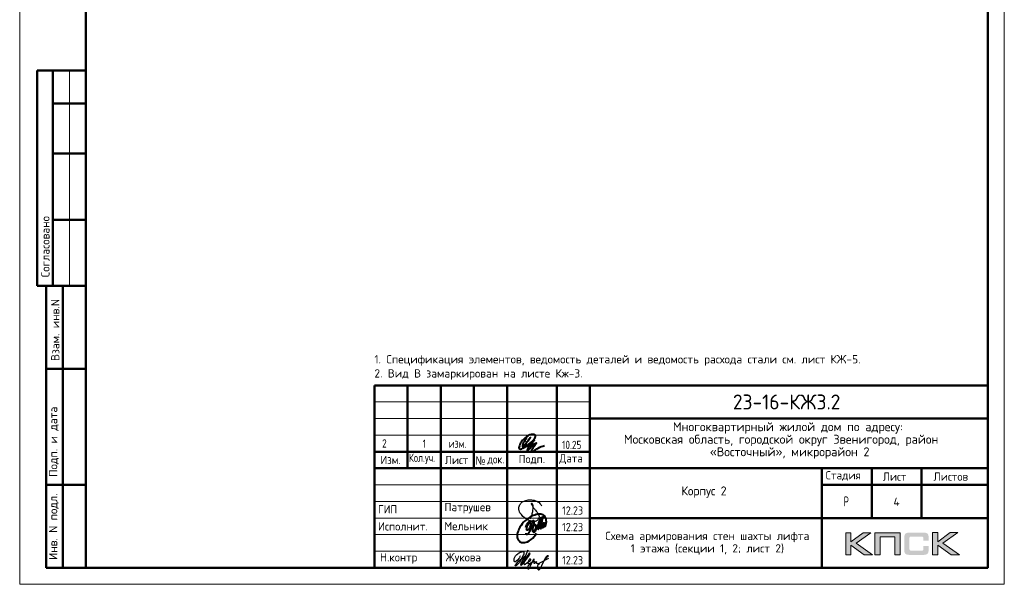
# Model space of a CAD drawing. Header units: millimetres. Extents: x -49773 to 2322955, y -3321 to 58485.
# Tile 45 of 256: x 187189 to 216889, y -925 to 16108. Entities that reach past the tile are written whole.
import ezdxf

# ---------------------------------------------------------------- set-up
doc = ezdxf.new("R2010")
doc.units = ezdxf.units.MM
for name, color, linetype, lineweight in [('Standard', 7, 'Continuous', 25), ('Основная', 7, 'Continuous', 40), ('Стена наружная_ Сайдинг', 7, 'Continuous', 35)]:
    doc.layers.add(name, color=color, linetype=linetype, lineweight=lineweight)
doc.styles.add('GOST 2.304-81', font='txt')
doc.styles.add('ISOCPEUR', font='txt')
doc.styles.add('Segoe UI Symbol', font='txt')

# ---------------------------------------------------------------- blocks, each defined once
blk = doc.blocks.new('яяя')
at = {"lineweight": 30}
for points in [[(345424, 110432), (345425, 110410), (345424, 110397), (345417, 110379), (345406, 110350), (345390, 110319), (345357, 110275), (345310, 110221), (345265, 110176), (345198, 110110), (345161, 110077), (345133, 110066), (345116, 110066), (345102, 110075), (345090, 110091), (345082, 110115), (345074, 110146), (345066, 110182), (345064, 110206), (345067, 110234), (345077, 110278), (345095, 110320), (345114, 110361), (345134, 110395), (345159, 110428), (345195, 110469), (345228, 110506), (345284, 110560), (345331, 110595), (345379, 110625), (345435, 110648), (345486, 110670), (345532, 110686), (345573, 110696), (345605, 110698), (345621, 110695), (345635, 110687), (345648, 110671), (345656, 110649), (345659, 110625), (345659, 110583), (345656, 110553), (345647, 110523), (345635, 110489), (345387, 110033), (345349, 109985), (345311, 109948), (345247, 109889), (345209, 109858), (345192, 109844), (345180, 109837), (345157, 109833), (345150, 109835), (345140, 109842), (345135, 109856), (345138, 109881), (345148, 109892), (345183, 109930), (345267, 110024), (345343, 110105), (345455, 110213), (345617, 110343), (345775, 110456), (345811, 110526), (345838, 110607), (345890, 110740), (345902, 110771), (345698, 110295), (345672, 110226), (345626, 110132), (345572, 110032), (345518, 109953), (345481, 109918), (345497, 110001), (345567, 110147), (345655, 110301), (345760, 110442)], [(345481, 109918), (345476, 109896), (345475, 109874), (345485, 109861), (345506, 109866), (345539, 109891), (345632, 109983), (345968, 110450), (346022, 110527), (346029, 110560), (346027, 110579), (346026, 110590), (346010, 110605), (345993, 110609), (345975, 110601), (345962, 110584), (345954, 110562), (345857, 110421), (345783, 110292), (345741, 110183), (345701, 110079), (345665, 109985), (345660, 109952), (345666, 109929), (345669, 109915), (345682, 109910), (345702, 109914), (345735, 109941), (345846, 110007), (346065, 110160), (346075, 110193), (346070, 110217), (346066, 110236), (346052, 110241), (346030, 110241), (346007, 110228), (345978, 110203), (345960, 110164), (345892, 110010), (345895, 109986), (345904, 109966), (345925, 109964), (345969, 109968), (346045, 110000), (346218, 110114), (346261, 110154), (346280, 110184), (346282, 110210), (346278, 110225), (346263, 110229), (346241, 110222), (346220, 110198), (346162, 110049), (345989, 109904), (345932, 109849), (345906, 109805), (345891, 109739), (345890, 109690), (345899, 109652), (345924, 109647), (345956, 109655), (345980, 109674), (346058, 109838), (346158, 110046), (346261, 110098), (346314, 110120), (346292, 110079), (346269, 110036), (346261, 110008), (346267, 109998), (346293, 109998), (346363, 110039), (346445, 110095), (346421, 110068), (346414, 110040), (346407, 110011), (346416, 109990), (346466, 109972), (346509, 109977), (346574, 109984), (347172, 110293)], [(346586, 109971), (346543, 109917), (346509, 109873), (346489, 109825), (346475, 109767), (346472, 109710), (346478, 109675), (346485, 109641), (346501, 109621), (346517, 109602), (346542, 109589), (346568, 109592), (346605, 109620), (346680, 109731), (346736, 109842), (346865, 110115), (346962, 110290), (346969, 110318), (346979, 110360), (347013, 110403), (347056, 110434), (347091, 110450), (347109, 110450), (347121, 110434), (347115, 110405), (347072, 110355), (347012, 110307), (346924, 110222)]]:
    blk.add_lwpolyline(points, dxfattribs=at)
blk = doc.blocks.new('Из_буфера32210')
at = {"color": 7, "lineweight": 25}
blk.add_lwpolyline([(357, 84), (386, 160), (399, 213), (405, 239), (412, 268), (420, 299), (427, 339), (434, 380), (437, 414), (438, 442), (436, 466), (430, 489), (425, 504), (417, 519), (409, 531), (405, 535), (403, 536), (400, 539), (394, 541), (387, 543), (383, 542), (379, 539), (377, 534), (377, 528), (379, 523), (438, 428), (470, 382), (484, 365), (504, 341), (528, 310), (551, 280), (562, 264), (575, 247), (582, 235), (589, 220), (599, 198), (606, 184), (610, 167), (611, 155), (612, 143), (611, 127), (609, 116), (603, 96), (596, 82), (588, 69), (579, 56), (563, 43), (551, 34), (539, 25), (524, 16), (511, 10), (494, 5), (481, 3), (456, 0), (432, 1), (415, 3), (396, 6), (375, 11), (355, 19), (336, 24), (310, 31), (293, 39), (269, 53), (243, 69), (223, 80), (202, 93), (180, 109), (152, 128), (126, 152), (98, 182), (77, 211), (52, 241), (32, 266), (20, 293), (8, 329), (3, 348), (1, 373), (0, 393), (1, 417), (6, 440), (13, 454), (20, 476), (26, 497), (38, 517), (47, 529), (60, 548), (75, 563), (95, 581), (115, 593), (135, 606), (161, 618), (187, 628), (213, 638), (251, 647), (282, 653), (319, 655), (353, 655), (384, 652), (418, 648), (460, 641), (503, 628), (544, 611), (579, 594), (611, 573), (639, 545), (666, 515), (679, 496), (694, 471)], dxfattribs=at)
blk = doc.blocks.new('Из_буфера5543')
at = {"layer": 'Основная'}
for points in [[(762, 497), (761, 475), (762, 458), (767, 452), (778, 451), (786, 456), (792, 470), (796, 479), (799, 485), (802, 495), (805, 507), (808, 516), (812, 533), (814, 535), (801, 505), (800, 490), (800, 477), (805, 470), (820, 476), (824, 483), (826, 494), (829, 504), (833, 526), (835, 530), (842, 548), (846, 564), (852, 580), (855, 593), (859, 605), (862, 610), (866, 617), (856, 574), (856, 555), (851, 540), (848, 519), (849, 504), (848, 495), (853, 493), (861, 496), (863, 501), (868, 518), (873, 541), (876, 550), (880, 574), (883, 591), (886, 612), (881, 686), (874, 707), (870, 726), (859, 756), (851, 767), (838, 790), (819, 809), (794, 828), (785, 830), (763, 839), (748, 848), (721, 853), (704, 855), (666, 856), (639, 856), (599, 849), (579, 842), (535, 829), (485, 816), (420, 783), (378, 759), (341, 732), (282, 688), (227, 640), (195, 610), (157, 566), (127, 518), (88, 464), (57, 403), (39, 361), (27, 325), (16, 296), (6, 253), (0, 203), (7, 156), (13, 124), (29, 84), (60, 48), (75, 35), (98, 20), (138, 4), (165, 0), (237, 4), (277, 13), (317, 25), (365, 46), (428, 93), (474, 130), (516, 180), (554, 236), (582, 281)], [(265, 457), (281, 514), (299, 558), (312, 579), (332, 604), (345, 612), (360, 622), (376, 623), (382, 623), (387, 620), (391, 616), (396, 603), (399, 595), (402, 580), (403, 561), (401, 532), (394, 489), (386, 464), (379, 450), (372, 431), (365, 419), (358, 406), (348, 395), (338, 381), (328, 373), (313, 368), (304, 368), (296, 375), (294, 382), (290, 395), (293, 410), (293, 423), (297, 453), (305, 480), (308, 489), (320, 515), (328, 532), (344, 563), (361, 581), (377, 600), (395, 620), (414, 636), (448, 646), (472, 651), (482, 649), (493, 639), (502, 619), (507, 608), (508, 574), (505, 541), (499, 519), (483, 494), (469, 476), (459, 470), (443, 469), (439, 469)], [(503, 678), (478, 638), (464, 604), (452, 565), (440, 538), (428, 496), (422, 475), (417, 459), (413, 438), (402, 411), (395, 387), (383, 357), (378, 335), (370, 322), (367, 317), (359, 302), (348, 280), (336, 260), (324, 251), (310, 240), (299, 237), (292, 237), (288, 239), (281, 248), (278, 254), (278, 272), (276, 276), (276, 280)], [(496, 377), (509, 373), (536, 381), (548, 392), (559, 405), (565, 424), (573, 446), (576, 461), (579, 481), (579, 496), (575, 512), (567, 526), (551, 531), (538, 533), (529, 527), (518, 519), (505, 506), (501, 498), (495, 491), (490, 482), (482, 466), (479, 458), (472, 435), (468, 429), (464, 416), (460, 401), (461, 392), (462, 373), (465, 356), (469, 345), (477, 337), (483, 324), (496, 316), (511, 315), (524, 318), (535, 326), (547, 340), (554, 347), (566, 364), (572, 374), (579, 385), (593, 419), (599, 436), (606, 452), (616, 479), (623, 504), (629, 521), (635, 533), (637, 542), (643, 556), (644, 557), (652, 576), (658, 592), (688, 673), (724, 750), (651, 489), (636, 412), (636, 406), (639, 402), (645, 401), (649, 402), (651, 406), (655, 416), (660, 420), (661, 427), (665, 436), (668, 446), (753, 720), (780, 779), (715, 511), (710, 476), (706, 424), (712, 420), (718, 419), (725, 426), (729, 430), (733, 436), (737, 445), (741, 458), (745, 471), (747, 484), (749, 488), (761, 511), (768, 534), (772, 548), (776, 561), (781, 570), (788, 582), (792, 587), (802, 594), (804, 592), (807, 589), (807, 579), (807, 575), (804, 562), (805, 556), (800, 541), (793, 526), (784, 512), (774, 498), (767, 491), (762, 486), (760, 488), (763, 507), (764, 513), (767, 525), (769, 537), (771, 545)]]:
    blk.add_lwpolyline(points, dxfattribs=at)

msp = doc.modelspace()

# ---------------------------------------------------------------- hatches: boundary and pattern name
h = msp.add_hatch(color=256)
h.paths.add_polyline_path([(212861.9, 632.4), (212634.4, 632.4), (212262.4, 352.3), (212262.4, 632.4), (212104.8, 632.4), (212104.8, -39.7), (212262.4, -39.7), (212262.4, 255.5), (212664.9, -39.7), (212916.6, -39.7), (212415.9, 315.7)])
h.paths.add_polyline_path([(213144.7, 505.9), (213590.1, 505.9), (213590.1, -39.7), (213746.3, -39.7), (213746.3, 632.4), (213579.7, 632.4), (212988.5, 632.4), (212988.5, 473.4), (212988.5, -39.7), (213144.7, -39.7)])
h.paths.add_polyline_path([(214884.5, 635.8), (214726.8, 635.8), (214726.8, -37), (214884.5, -37), (214884.5, 259), (215286.9, -37), (215538.6, -37), (215038, 319.2), (215484, 635.8), (215257.2, 635.8), (214884.5, 355.8)])
msp.add_hatch(color=256).paths.add_polyline_path([(214595.5, 561.2), (214593.4, 568.8), (214590.6, 575), (214587.2, 581.2), (214583.7, 587.4), (214580.2, 592.3), (214576.1, 597.1), (214571.9, 602), (214567.8, 606.1), (214562.3, 609.6), (214556.7, 613.7), (214550.5, 617.2), (214543.6, 619.9), (214536.7, 622.7), (214529.1, 625.5), (214521.5, 627.6), (214503.5, 631), (214484.1, 633.8), (214462.7, 635.2), (214439.2, 635.8), (214038.1, 635.8), (214014.6, 635.2), (213993.9, 633.8), (213973.8, 631), (213956.5, 627.6), (213948.2, 624.8), (213940.6, 622.7), (213933.7, 619.9), (213927.5, 616.5), (213921.3, 613.7), (213915, 609.6), (213910.2, 606.1), (213905.4, 602), (213901.2, 597.1), (213897.8, 592.3), (213893.6, 587.4), (213890.2, 581.2), (213887.4, 575), (213884.6, 568.1), (213881.9, 561.2), (213879.8, 553.6), (213876.3, 537), (213873.6, 519), (213871.5, 498.9), (213871.5, 476.8), (213871.5, 122.8), (213871.5, 100.6), (213873.6, 80.6), (213876.3, 61.9), (213879.8, 45.3), (213881.9, 37.7), (213884.6, 30.8), (213887.4, 23.9), (213890.2, 17.7), (213893.6, 12.1), (213897.8, 6.6), (213901.2, 1.8), (213905.4, -3.1), (213910.2, -7.2), (213915.7, -10.7), (213921.3, -14.1), (213927.5, -17.6), (213933.7, -21.1), (213941.3, -23.1), (213948.2, -25.9), (213956.5, -28), (213973.8, -32.1), (213993.9, -34.2), (214015.3, -36.3), (214038.1, -37), (214439.2, -37), (214462.7, -36.3), (214484.1, -34.9), (214503.5, -32.1), (214520.8, -28.7), (214529.1, -25.9), (214536.7, -23.8), (214543.6, -21.1), (214550.5, -17.6), (214556.7, -14.8), (214562.3, -10.7), (214567.8, -7.2), (214571.9, -3.1), (214576.1, 1.1), (214580.2, 6.6), (214583.7, 11.4), (214587.2, 17.7), (214590.6, 23.9), (214593.4, 30.1), (214595.5, 37.7), (214598.2, 45.3), (214601.7, 61.9), (214604.4, 79.9), (214605.8, 100.6), (214606.5, 122.8), (214606.5, 234.1), (214449.6, 234.1), (214449.6, 143.5), (214449.6, 137.3), (214448.9, 131.1), (214447.5, 125.5), (214446.1, 120), (214444, 115.2), (214441.9, 111), (214439.2, 106.9), (214435.7, 103.4), (214432.3, 100), (214428.1, 97.2), (214423.3, 95.1), (214418.4, 93), (214413.6, 91.7), (214407.4, 91), (214401.2, 90.3), (214394.9, 89.6), (214071.3, 89.6), (214065.8, 90.3), (214060.9, 91), (214056.8, 93), (214052.6, 95.1), (214048.5, 97.9), (214045, 100.6), (214041.6, 104.1), (214038.8, 108.3), (214036.1, 112.4), (214034, 116.6), (214031.9, 121.4), (214030.5, 126.2), (214028.4, 135.9), (214027.8, 145.6), (214027.8, 468.5), (214027.8, 474), (214028.4, 479.6), (214029.8, 484.4), (214031.2, 489.3), (214032.6, 493.4), (214034.7, 496.9), (214037.4, 500.3), (214040.2, 503.8), (214043.7, 506.5), (214047.1, 509.3), (214051.3, 511.4), (214055.4, 512.8), (214060.3, 514.1), (214065.1, 514.8), (214070.6, 515.5), (214076.2, 515.5), (214394.9, 515.5), (214401.2, 515.5), (214407.4, 514.8), (214412.9, 513.5), (214417.7, 512.1), (214422.6, 510), (214427.4, 507.9), (214431.6, 504.5), (214435, 501.7), (214438.5, 497.6), (214441.3, 493.4), (214444, 489.3), (214446.1, 484.4), (214447.5, 479.6), (214448.9, 474), (214449.6, 467.8), (214449.6, 461.6), (214449.6, 387.6), (214606.5, 387.6), (214606.5, 476.8), (214605.8, 498.9), (214604.4, 519), (214601.7, 537), (214597.5, 553.6)])

# ---------------------------------------------------------------- linework, layer by layer
at = {"lineweight": 0}
for points in [[(212104.8, -39.7), (212104.8, 632.4), (212262.4, 632.4), (212262.4, 352.3), (212634.4, 632.4), (212861.9, 632.4), (212415.9, 315.7), (212916.6, -39.7), (212664.9, -39.7), (212262.4, 255.5), (212262.4, -39.7), (212104.8, -39.7)], [(213144.7, -39.7), (213144.7, 505.9), (213590.1, 505.9), (213590.1, -39.7), (213746.3, -39.7), (213746.3, 632.4), (213579.7, 632.4), (212988.5, 632.4), (212988.5, 473.4), (212988.5, -39.7), (213144.7, -39.7)], [(214726.8, -37), (214726.8, 635.8), (214884.5, 635.8), (214884.5, 355.8), (215257.2, 635.8), (215484, 635.8), (215038, 319.2), (215538.6, -37), (215286.9, -37), (214884.5, 259), (214884.5, -37), (214726.8, -37)]]:
    msp.add_lwpolyline(points, close=True, dxfattribs=at)
at = {"layer": 'Standard', "color": 7, "linetype": 'Continuous', "lineweight": 50, "transparency": 33554687}
for p, q in [((189189, 14575.4), (187715.8, 14575.4)), ((187715.8, 14575.4), (187715.8, 8075.4)), ((187715.8, 14575.4), (187715.8, 8075.4)), ((188189, 14575.4), (188189, 8075.4)), ((189189, 13575.4), (188189, 13575.4)), ((189189, 12075.4), (188189, 12075.4)), ((189189, 10075.4), (188189, 10075.4)), ((187189, 8075.4), (187195.2, 8075.4)), ((187715.8, 8075.4), (189189, 8075.4)), ((187989, -424.6), (187989, 8075.4)), ((187989, -424.6), (187989, 8075.4)), ((188489, -424.6), (188489, 8075.4)), ((187989, 5575.4), (189189, 5575.4)), ((187989, 2075.4), (189189, 2075.4)), ((189189, -424.6), (187989, -424.6))]:
    msp.add_line(p, q, dxfattribs=at)
at = {"layer": 'Standard', "color": 7, "linetype": 'Continuous', "lineweight": 13, "transparency": 33554687}
msp.add_line((188689, 14575.4), (188689, 8075.4), dxfattribs=at)
msp.add_lwpolyline([(187189, -924.6), (216889, -924.6), (216889, 41075.4), (187189, 41075.4), (187189, -924.6)], close=True, dxfattribs=at)
at = {"layer": 'Standard', "color": 7, "linetype": 'Continuous', "lineweight": 50, "transparency": 33554687}
msp.add_lwpolyline([(189189, 40575.4), (216389, 40575.4), (216389, -424.6), (189189, -424.6), (189189, 40575.4)], close=True, dxfattribs=at)
at = {"layer": 'Основная', "color": 7, "ltscale": 100}
msp.add_spline([(202481.7, 3513), (202412.4, 3386.6), (202355.4, 3264.7), (202355.4, 3236.7), (202390, 3254.6), (202487.3, 3359.7), (202599.2, 3507.4), (202518.6, 3403.4), (202456, 3308.3), (202463.8, 3246.8), (202523.1, 3252.4), (202601.4, 3318.4), (202693.1, 3426.8), (202744.6, 3530.9), (202737.8, 3578.9), (202653.6, 3595.2), (202579, 3584.5), (202449.3, 3499.5), (202331.9, 3389.9), (202274.8, 3292.6), (202253.6, 3219.9), (202254.7, 3173), (202295, 3155.1), (202363.2, 3178.6), (202551.1, 3303.8), (202705.4, 3431.3), (202549.7, 3220.4), (202494.2, 3123.1), (202494, 3104.7), (202527.6, 3121.5), (202621.5, 3218.8), (202746.8, 3334), (202765.8, 3338.5), (202747.9, 3296), (202670.9, 3184.2), (202623.8, 3096.9), (202630.5, 3077.9), (202666.3, 3086.9), (202829.6, 3186.4), (203024.2, 3264.7)], degree=3, dxfattribs=at)
at = {"layer": 'Стена наружная_ Сайдинг', "color": 7, "linetype": 'Continuous', "lineweight": 50, "transparency": 33554687}
for p, q in [((197888.9, 5075.5), (216389, 5075.5)), ((197888.9, -424.6), (197888.9, 5075.5)), ((201888.9, -424.6), (201888.9, 5075.5)), ((216389, 5075.5), (216389, -424.6)), ((204389, 4075.5), (216389, 4075.5)), ((204389, 3075.5), (197888.9, 3075.5)), ((197888.9, 2575.5), (204389, 2575.5)), ((204389, 2575.5), (216389, 2575.5)), ((211389, 2075.4), (216389, 2075.4)), ((204389, 1075.4), (216389, 1075.4)), ((197888.9, -424.6), (216389, -424.6))]:
    msp.add_line(p, q, dxfattribs=at)
at = {"layer": 'Стена наружная_ Сайдинг', "color": 7, "linetype": 'Continuous', "lineweight": 13, "transparency": 33554687}
for p, q in [((197888.9, 4575.5), (204389, 4575.5)), ((197888.9, 4075.5), (204389, 4075.5)), ((197888.9, 3575.5), (204389, 3575.5)), ((197888.9, 2075.4), (204389, 2075.4)), ((197888.9, 1575.4), (204389, 1575.4)), ((197888.9, 1075.4), (204389, 1075.4)), ((197888.9, 575.4), (204389, 575.4)), ((197888.9, 75.4), (204389, 75.4))]:
    msp.add_line(p, q, dxfattribs=at)
at = {"layer": 'Стена наружная_ Сайдинг', "color": 7, "linetype": 'Continuous', "lineweight": 50, "transparency": 33554687}
for points in [[(198888.9, 5075.5), (198888.9, 3825.5), (198888.9, 2575.5)], [(199888.9, 5075.5), (199888.9, 2325.5), (199888.9, -424.6)], [(200888.9, 5075.5), (200888.9, 3825.5), (200888.9, 2575.5)], [(203389, 5075.5), (203389, 2325.5), (203389, -424.6)], [(204389, 5075.5), (204389, 2325.5), (204389, -424.6)], [(211389, -424.6), (211389, 1075.4), (211389, 2575.5)], [(212889, 1075.4), (212889, 1825.4), (212889, 2575.5)], [(214389, 2575.5), (214389, 1825.4), (214389, 1075.4)]]:
    msp.add_lwpolyline(points, dxfattribs=at)

# ---------------------------------------------------------------- block references
at = {"color": 1, "ltscale": 100}
msp.add_blockref('Из_буфера32210', (202244, 969.2), dxfattribs=at)
at = {"color": 2, "lineweight": 60, "xscale": 0.5, "yscale": 0.5, "zscale": 0.5}
msp.add_blockref('яяя', (29568.2, -55283.1), dxfattribs=at)
at = {"layer": 'Основная'}
msp.add_blockref('Из_буфера5543', (202191.4, 336.5), dxfattribs=at)

# ---------------------------------------------------------------- texts
at = {"layer": 'Standard', "color": 7, "linetype": 'Continuous', "lineweight": 50, "transparency": 33554687, "char_height": 250, "attachment_point": 7, "rotation": 90, "style": 'ISOCPEUR'}
for s, insert, width in [('\\A1;{\\fISOCPEUR|i0|b0;\\H250.000000;\\W1.000000;\\C7;Согласовано}\\P', (188089, 8336.9), 2071.875), ('\\A1;{\\fISOCPEUR|i0|b0;\\H250.000000;\\W1.000000;\\C7;Взам. инв.N}\\P', (188387, 5811.3), 1909.099), ('\\A1;{\\fISOCPEUR|i0|b0;\\H250.000000;\\W1.000000;\\C7;Подп. и дата}\\P', (188363.3, 2317.6), 2197.059), ('\\A1;{\\fISOCPEUR|i0|b0;\\H250.000000;\\W1.000000;\\C7;Инв. N подл.}\\P', (188363.3, -190.6), 2021.795)]:
    msp.add_mtext(s, dxfattribs=dict(at, insert=insert, width=width))
at = {"layer": 'Standard', "color": 7, "linetype": 'Continuous', "lineweight": 13, "transparency": 33554687, "insert": (197888.9, 5989.9), "char_height": 250, "width": 14829.375, "attachment_point": 1, "line_spacing_factor": 1.024096}
msp.add_mtext('\\A1;{\\fISOCPEUR|i0|b0;\\H250.000000;\\W1.000000;\\C7;1. Спецификация элементов, ведомость деталей и ведомость расхода стали см. лист КЖ-5.}\\P{\\fISOCPEUR|i0|b0;\\H250.000000;\\W1.000000;\\C7;2. Вид В замаркирован на листе Кж-3.}\\P', dxfattribs=at)
at = {"layer": 'Standard', "color": 7, "linetype": 'Continuous', "lineweight": 50, "transparency": 33554687, "insert": (208701.5, 4350.5), "char_height": 450, "width": 3586.388, "attachment_point": 7, "style": 'ISOCPEUR'}
msp.add_mtext('\\W0.95;23-16-КЖ3.2', dxfattribs=at)
at = {"layer": 'Standard', "color": 7, "linetype": 'Continuous', "lineweight": 25, "transparency": 33554687}
for s, insert, char_height, width, attachment_point, style in [('\\W0.99;Многоквартирный жилой дом по адресу: ', (206892.5, 3620.5), 270, 7123.083, 7, 'ISOCPEUR'), ('\\W0.99;Московская область, городской округ Звенигород, район ', (205414.2, 3242.5), 270, 10078.111, 7, 'ISOCPEUR'), ('\\W0.99;«Восточный», микрорайон 2', (208006.2, 2864.5), 270, 4896.236, 7, 'ISOCPEUR'), ('2', (198191, 3450.2), 250, 283.333, 2, 'GOST 2.304-81'), ('1', (199395.5, 3441.3), 250, 283.333, 2, 'GOST 2.304-81'), ('изм.', (200395.5, 3441.3), 250, 283.333, 2, 'GOST 2.304-81'), ('10.25', (203549.4, 3155.4), 250, 693.365, 7, 'GOST 2.304-81'), ('\\W0.93;Изм.', (198070.2, 2700.2), 250, 752.897, 7, 'ISOCPEUR'), ('\\W0.79;Кол.уч.', (198925.6, 2700.2), 250, 973.657, 7, 'ISOCPEUR'), ('\\W0.94;Лист', (200013.9, 2700.2), 250, 866.926, 7, 'ISOCPEUR'), ('\\W0.91;№', (200934.4, 2682.9), 250, 477.937, 7, 'Segoe UI Symbol'), ('\\W0.84;док.', (201298.6, 2682.9), 250, 649.795, 7, 'ISOCPEUR'), ('\\W0.94;Подп.', (202239, 2689.8), 250, 916.954, 7, 'ISOCPEUR'), ('\\W0.94;Дата', (203466.2, 2700.2), 250, 967.736, 7, 'ISOCPEUR'), ('\\W0.96;Стадия', (211499.1, 2200.2), 250, 1243.918, 7, 'ISOCPEUR'), ('\\W0.94;Лист', (213226.7, 2200.2), 250, 866.919, 7, 'ISOCPEUR'), ('\\W0.96;Листов', (214752.6, 2200.2), 250, 1219.004, 7, 'ISOCPEUR'), ('\\W0.96;Корпус 2', (207146.5, 1685.4), 270, 1614.444, 7, 'ISOCPEUR'), ('\\W0.62;Р', (212046.7, 1425.4), 300, 276.791, 7, 'ISOCPEUR'), ('\\W0.92;ГИП', (197999.7, 1212.9), 250, 689.619, 7, 'ISOCPEUR'), ('\\W0.97;Патрушев', (199999.8, 1212.9), 250, 1670.199, 7, 'ISOCPEUR'), ('\\W0.88;12.23', (203552, 1176.7), 250, 834.258, 7, 'ISOCPEUR'), ('\\W0.97;Исполнит.', (197994.1, 697.2), 250, 1645.076, 7, 'ISOCPEUR'), ('\\W0.96;Мельник', (199999.8, 706.8), 250, 1394.321, 7, 'ISOCPEUR'), ('\\W0.88;12.23', (203552, 676.7), 250, 834.258, 7, 'ISOCPEUR'), ('\\W0.96;Н.контр', (198056.6, -302.8), 250, 1319.127, 7, 'ISOCPEUR'), ('\\W0.96;Жукова', (200031.4, -302.8), 250, 1269.071, 7, 'ISOCPEUR'), ('\\W0.88;12.23', (203552, -323.3), 250, 834.258, 7, 'ISOCPEUR')]:
    msp.add_mtext(s, dxfattribs=dict(at, insert=insert, char_height=char_height, width=width, attachment_point=attachment_point, style=style))
at = {"layer": 'Standard', "color": 7, "linetype": 'Continuous', "lineweight": 13, "transparency": 33554687, "insert": (213639, 1565.5), "char_height": 250, "width": 300, "attachment_point": 5, "style": 'ISOCPEUR'}
msp.add_mtext('\\A1;{\\fISOCPEUR|i0|b0;\\H250.000000;\\W1.000000;\\C7;4}\\P', dxfattribs=at)
at = {"layer": 'Standard', "color": 7, "linetype": 'Continuous', "lineweight": 25, "transparency": 33554687, "insert": (207932.2, 661.8), "char_height": 250, "width": 6366.875, "attachment_point": 2, "line_spacing_factor": 0.903614}
msp.add_mtext('\\A1;{\\fISOCPEUR|i0|b0;\\H250.000000;\\W1.000000;\\C7;Схема армирования стен шахты лифта}\\P{\\fISOCPEUR|i0|b0;\\H250.000000;\\W1.000000;\\C7;1 этажа (секции 1, 2; лист 2)}\\P', dxfattribs=at)

doc.saveas('drawing.dxf')
